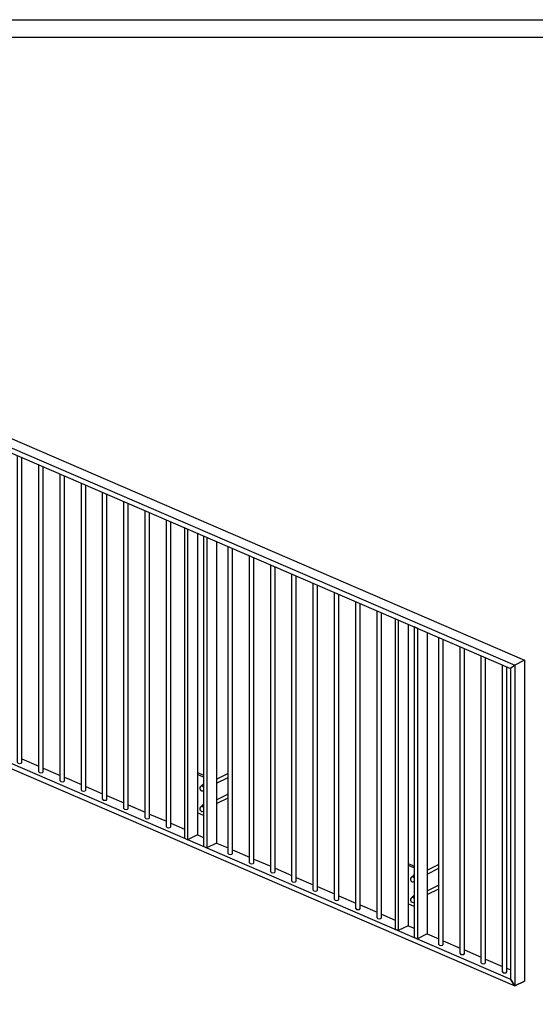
# Model space of a CAD drawing. Header units: millimetres. Extents: x -961 to -664, y 2222 to 2432.
# Tile 11 of 12: x -784 to -724, y 2314 to 2427. Entities that reach past the tile are written whole.
import ezdxf

# ---------------------------------------------------------------- set-up
doc = ezdxf.new("R2010")
doc.units = ezdxf.units.MM
doc.layers.get('0').update_dxf_attribs({"linetype": 'CONTINUOUS'})

# ---------------------------------------------------------------- blocks, each defined once
blk = doc.blocks.new('DINA4Q_00002', base_point=(-670.55, 2424.72))
blk.add_line((-953.55, 2424.72), (-670.55, 2424.72))
blk.add_lwpolyline([(-955.55, 2226.72), (-955.55, 2426.72), (-668.55, 2426.72)])
blk = doc.blocks.new('_ZBL0014_00001')
blk.add_blockref('DINA4Q_00002', (-670.55, 2424.72))
blk = doc.blocks.new('Koker 50x20x2 EN 10219-2_00166', base_point=(-848.54, 2405.1))
for p, q in [((-847.41, 2405.67), (-725.54, 2353.12)), ((-848.54, 2405.1), (-726.67, 2352.55)), ((-726.67, 2352.55), (-727.16, 2352.17)), ((-725.54, 2353.12), (-726.67, 2352.55))]:
    blk.add_line(p, q)
blk.add_lwpolyline([(-847.41, 2405.67), (-848.54, 2405.1), (-848.05, 2404.3), (-727.16, 2352.17)])
blk = doc.blocks.new('Koker 50x20x2 EN 10219-2_00165')
blk.add_blockref('Koker 50x20x2 EN 10219-2_00166', (-848.54, 2405.1))
blk = doc.blocks.new('Koker 50x20x2 EN 10219-2_00168', base_point=(-848.05, 2368.61))
for p, q in [((-848.05, 2368.61), (-727.16, 2316.49)), ((-783.36, 2341.78), (-781.42, 2340.94)), ((-780.92, 2340.72), (-778.97, 2339.88)), ((-778.47, 2339.67), (-776.52, 2338.83)), ((-776.02, 2338.61), (-774.07, 2337.77)), ((-773.57, 2337.56), (-771.63, 2336.72)), ((-771.13, 2336.5), (-769.18, 2335.66)), ((-768.68, 2335.45), (-766.73, 2334.61)), ((-766.23, 2334.39), (-764.66, 2333.72)), ((-763.16, 2333.07), (-762.46, 2332.77)), ((-760.96, 2332.12), (-759.64, 2331.55)), ((-759.14, 2331.33), (-757.19, 2330.49)), ((-756.69, 2330.28), (-754.74, 2329.44)), ((-754.24, 2329.22), (-752.3, 2328.38)), ((-751.8, 2328.17), (-749.85, 2327.33)), ((-749.35, 2327.11), (-747.4, 2326.27)), ((-746.9, 2326.06), (-744.95, 2325.22)), ((-744.45, 2325), (-742.51, 2324.16)), ((-742.01, 2323.95), (-740.44, 2323.27)), ((-738.94, 2322.62), (-738.23, 2322.32)), ((-736.74, 2321.67), (-735.41, 2321.1)), ((-734.91, 2320.89), (-732.96, 2320.05)), ((-732.46, 2319.83), (-730.52, 2318.99)), ((-730.02, 2318.78), (-728.07, 2317.94)), ((-727.57, 2317.72), (-727.16, 2317.55))]:
    blk.add_line(p, q)
for points in [[(-846.92, 2369.18), (-848.05, 2368.61), (-848.54, 2368.23), (-726.67, 2315.69)], [(-727.16, 2316.49), (-726.67, 2315.69), (-725.54, 2316.26)]]:
    blk.add_lwpolyline(points)
blk = doc.blocks.new('Koker 50x20x2 EN 10219-2_00167')
blk.add_blockref('Koker 50x20x2 EN 10219-2_00168', (-848.05, 2368.61))
blk = doc.blocks.new('Koker 50x20x2 EN 10219-2_00172', base_point=(-726.67, 2352.55))
for p, q in [((-726.67, 2352.55), (-726.67, 2315.69)), ((-725.54, 2353.12), (-725.54, 2316.26)), ((-726.67, 2315.69), (-727.16, 2316.49)), ((-725.54, 2316.26), (-726.67, 2315.69))]:
    blk.add_line(p, q)
blk.add_lwpolyline([(-725.54, 2353.12), (-726.67, 2352.55), (-727.16, 2352.17), (-727.16, 2316.49)])
blk = doc.blocks.new('Koker 50x20x2 EN 10219-2_00171')
blk.add_blockref('Koker 50x20x2 EN 10219-2_00172', (-726.67, 2352.55))
blk = doc.blocks.new('Plaatwerk D_ 10_00196', base_point=(-762.46, 2339.7))
for p, q in [((-762.46, 2339.7), (-763.16, 2340)), ((-762.46, 2335.27), (-763.16, 2335.58))]:
    blk.add_line(p, q)
blk.add_lwpolyline([(-763.16, 2340.11), (-763.06, 2340.17), (-762.46, 2339.91)])
blk = doc.blocks.new('Plaatwerk D_ 10_00195')
blk.add_blockref('Plaatwerk D_ 10_00196', (-762.46, 2339.7))
blk = doc.blocks.new('Plaatwerk D_ 15_00198', base_point=(-764.3, 2368.18))
for p, q in [((-764.3, 2368.18), (-764.3, 2332.5)), ((-763.16, 2367.69), (-763.16, 2333.07)), ((-763.16, 2333.07), (-764.3, 2332.5)), ((-764.3, 2332.5), (-764.66, 2332.66))]:
    blk.add_line(p, q)
blk.add_lwpolyline([(-764.3, 2368.18), (-764.66, 2368.34), (-764.66, 2332.66)])
blk = doc.blocks.new('Plaatwerk D_ 15_00197')
blk.add_blockref('Plaatwerk D_ 15_00198', (-764.3, 2368.18))
blk = doc.blocks.new('Plaatwerk D_ 15_00200', base_point=(-762.09, 2367.23))
for p, q in [((-762.09, 2367.23), (-762.09, 2331.55)), ((-760.96, 2366.74), (-760.96, 2332.12)), ((-762.09, 2331.55), (-762.46, 2331.71)), ((-760.96, 2332.12), (-762.09, 2331.55))]:
    blk.add_line(p, q)
blk.add_lwpolyline([(-762.09, 2367.23), (-762.46, 2367.39), (-762.46, 2331.71)])
blk = doc.blocks.new('Plaatwerk D_ 15_00199')
blk.add_blockref('Plaatwerk D_ 15_00200', (-762.09, 2367.23))
blk = doc.blocks.new('Baluster_00194')
for name in ['Plaatwerk D_ 15_00197', 'Plaatwerk D_ 15_00199', 'Plaatwerk D_ 10_00195']:
    blk.add_blockref(name, (0, 0))
blk = doc.blocks.new('Plaatwerk D_ 10_00203', base_point=(-738.23, 2329.25))
for p, q in [((-738.23, 2329.25), (-738.94, 2329.55)), ((-738.23, 2324.83), (-738.94, 2325.13))]:
    blk.add_line(p, q)
blk.add_lwpolyline([(-738.94, 2329.67), (-738.83, 2329.72), (-738.23, 2329.46)])
blk = doc.blocks.new('Plaatwerk D_ 10_00202')
blk.add_blockref('Plaatwerk D_ 10_00203', (-738.23, 2329.25))
blk = doc.blocks.new('Plaatwerk D_ 15_00205', base_point=(-740.07, 2357.73))
for p, q in [((-740.07, 2357.73), (-740.07, 2322.05)), ((-738.94, 2357.25), (-738.94, 2322.62)), ((-738.94, 2322.62), (-740.07, 2322.05)), ((-740.07, 2322.05), (-740.44, 2322.21))]:
    blk.add_line(p, q)
blk.add_lwpolyline([(-740.07, 2357.73), (-740.44, 2357.89), (-740.44, 2322.21)])
blk = doc.blocks.new('Plaatwerk D_ 15_00204')
blk.add_blockref('Plaatwerk D_ 15_00205', (-740.07, 2357.73))
blk = doc.blocks.new('Plaatwerk D_ 15_00207', base_point=(-737.87, 2356.79))
for p, q in [((-737.87, 2356.79), (-737.87, 2321.1)), ((-736.74, 2356.3), (-736.74, 2321.67)), ((-736.74, 2321.67), (-737.87, 2321.1)), ((-737.87, 2321.1), (-738.23, 2321.26))]:
    blk.add_line(p, q)
blk.add_lwpolyline([(-737.87, 2356.79), (-738.23, 2356.94), (-738.23, 2321.26)])
blk = doc.blocks.new('Plaatwerk D_ 15_00206')
blk.add_blockref('Plaatwerk D_ 15_00207', (-737.87, 2356.79))
blk = doc.blocks.new('Baluster_00201')
for name in ['Plaatwerk D_ 15_00204', 'Plaatwerk D_ 15_00206', 'Plaatwerk D_ 10_00202']:
    blk.add_blockref(name, (0, 0))
blk = doc.blocks.new('Massieve as 15_00228', base_point=(-783.36, 2341.36))
for p, q in [((-783.86, 2341.36), (-783.86, 2376.62)), ((-783.36, 2341.36), (-783.36, 2376.4))]:
    blk.add_line(p, q)
blk.add_ellipse((-783.61, 2341.36), major_axis=(0.25, 0), ratio=0.466203, start_param=3.141593, end_param=6.283185)
blk = doc.blocks.new('Massieve as 15_00227')
blk.add_blockref('Massieve as 15_00228', (-783.36, 2341.36))
blk = doc.blocks.new('Massieve as 15_00230', base_point=(-759.14, 2330.91))
for p, q in [((-759.64, 2330.91), (-759.64, 2366.17)), ((-759.14, 2330.91), (-759.14, 2365.96))]:
    blk.add_line(p, q)
blk.add_ellipse((-759.39, 2330.91), major_axis=(0.25, 0), ratio=0.466203, start_param=3.141593, end_param=6.283185)
blk = doc.blocks.new('Massieve as 15_00229')
blk.add_blockref('Massieve as 15_00230', (-759.14, 2330.91))
blk = doc.blocks.new('Massieve as 15_00234', base_point=(-780.92, 2340.3))
for p, q in [((-781.42, 2340.3), (-781.42, 2375.56)), ((-780.92, 2340.3), (-780.92, 2375.35))]:
    blk.add_line(p, q)
blk.add_ellipse((-781.17, 2340.3), major_axis=(0.25, 0), ratio=0.466203, start_param=3.141593, end_param=6.283185)
blk = doc.blocks.new('Massieve as 15_00233')
blk.add_blockref('Massieve as 15_00234', (-780.92, 2340.3))
blk = doc.blocks.new('Massieve as 15_00236', base_point=(-756.69, 2329.86))
for p, q in [((-757.19, 2329.86), (-757.19, 2365.12)), ((-756.69, 2329.86), (-756.69, 2364.9))]:
    blk.add_line(p, q)
blk.add_ellipse((-756.94, 2329.86), major_axis=(0.25, 0), ratio=0.466203, start_param=3.141593, end_param=6.283185)
blk = doc.blocks.new('Massieve as 15_00235')
blk.add_blockref('Massieve as 15_00236', (-756.69, 2329.86))
blk = doc.blocks.new('Massieve as 15_00240', base_point=(-778.47, 2339.25))
for p, q in [((-778.97, 2339.25), (-778.97, 2374.51)), ((-778.47, 2339.25), (-778.47, 2374.29))]:
    blk.add_line(p, q)
blk.add_ellipse((-778.72, 2339.25), major_axis=(0.25, 0), ratio=0.466203, start_param=3.141593, end_param=6.283185)
blk = doc.blocks.new('Massieve as 15_00239')
blk.add_blockref('Massieve as 15_00240', (-778.47, 2339.25))
blk = doc.blocks.new('Massieve as 15_00242', base_point=(-754.24, 2328.8))
for p, q in [((-754.74, 2328.8), (-754.74, 2364.06)), ((-754.24, 2328.8), (-754.24, 2363.85))]:
    blk.add_line(p, q)
blk.add_ellipse((-754.49, 2328.8), major_axis=(0.25, 0), ratio=0.466203, start_param=3.141593, end_param=6.283185)
blk = doc.blocks.new('Massieve as 15_00241')
blk.add_blockref('Massieve as 15_00242', (-754.24, 2328.8))
blk = doc.blocks.new('Massieve as 15_00246', base_point=(-776.02, 2338.19))
for p, q in [((-776.52, 2338.19), (-776.52, 2373.45)), ((-776.02, 2338.19), (-776.02, 2373.24))]:
    blk.add_line(p, q)
blk.add_ellipse((-776.27, 2338.19), major_axis=(0.25, 0), ratio=0.466203, start_param=3.141593, end_param=6.283185)
blk = doc.blocks.new('Massieve as 15_00245')
blk.add_blockref('Massieve as 15_00246', (-776.02, 2338.19))
blk = doc.blocks.new('Massieve as 15_00248', base_point=(-751.8, 2327.75))
for p, q in [((-752.3, 2327.75), (-752.3, 2363.01)), ((-751.8, 2327.75), (-751.8, 2362.79))]:
    blk.add_line(p, q)
blk.add_ellipse((-752.05, 2327.75), major_axis=(0.25, 0), ratio=0.466203, start_param=3.141593, end_param=6.283185)
blk = doc.blocks.new('Massieve as 15_00247')
blk.add_blockref('Massieve as 15_00248', (-751.8, 2327.75))
blk = doc.blocks.new('Massieve as 15_00252', base_point=(-773.57, 2337.14))
for p, q in [((-774.07, 2337.14), (-774.07, 2372.4)), ((-773.57, 2337.14), (-773.57, 2372.18))]:
    blk.add_line(p, q)
blk.add_ellipse((-773.82, 2337.14), major_axis=(0.25, 0), ratio=0.466203, start_param=3.141593, end_param=6.283185)
blk = doc.blocks.new('Massieve as 15_00251')
blk.add_blockref('Massieve as 15_00252', (-773.57, 2337.14))
blk = doc.blocks.new('Massieve as 15_00254', base_point=(-749.35, 2326.69))
for p, q in [((-749.85, 2326.69), (-749.85, 2361.95)), ((-749.35, 2326.69), (-749.35, 2361.74))]:
    blk.add_line(p, q)
blk.add_ellipse((-749.6, 2326.69), major_axis=(0.25, 0), ratio=0.466203, start_param=3.141593, end_param=6.283185)
blk = doc.blocks.new('Massieve as 15_00253')
blk.add_blockref('Massieve as 15_00254', (-749.35, 2326.69))
blk = doc.blocks.new('Massieve as 15_00258', base_point=(-771.13, 2336.08))
for p, q in [((-771.63, 2336.08), (-771.63, 2371.34)), ((-771.13, 2336.08), (-771.13, 2371.13))]:
    blk.add_line(p, q)
blk.add_ellipse((-771.38, 2336.08), major_axis=(0.25, 0), ratio=0.466203, start_param=3.141593, end_param=6.283185)
blk = doc.blocks.new('Massieve as 15_00257')
blk.add_blockref('Massieve as 15_00258', (-771.13, 2336.08))
blk = doc.blocks.new('Massieve as 15_00260', base_point=(-746.9, 2325.64))
for p, q in [((-747.4, 2325.64), (-747.4, 2360.9)), ((-746.9, 2325.64), (-746.9, 2360.68))]:
    blk.add_line(p, q)
blk.add_ellipse((-747.15, 2325.64), major_axis=(0.25, 0), ratio=0.466203, start_param=3.141593, end_param=6.283185)
blk = doc.blocks.new('Massieve as 15_00259')
blk.add_blockref('Massieve as 15_00260', (-746.9, 2325.64))
blk = doc.blocks.new('Massieve as 15_00264', base_point=(-768.68, 2335.03))
for p, q in [((-769.18, 2335.03), (-769.18, 2370.29)), ((-768.68, 2335.03), (-768.68, 2370.07))]:
    blk.add_line(p, q)
blk.add_ellipse((-768.93, 2335.03), major_axis=(0.25, 0), ratio=0.466203, start_param=3.141593, end_param=6.283185)
blk = doc.blocks.new('Massieve as 15_00263')
blk.add_blockref('Massieve as 15_00264', (-768.68, 2335.03))
blk = doc.blocks.new('Massieve as 15_00266', base_point=(-744.45, 2324.58))
for p, q in [((-744.95, 2324.58), (-744.95, 2359.84)), ((-744.45, 2324.58), (-744.45, 2359.63))]:
    blk.add_line(p, q)
blk.add_ellipse((-744.7, 2324.58), major_axis=(0.25, 0), ratio=0.466203, start_param=3.141593, end_param=6.283185)
blk = doc.blocks.new('Massieve as 15_00265')
blk.add_blockref('Massieve as 15_00266', (-744.45, 2324.58))
blk = doc.blocks.new('Massieve as 15_00270', base_point=(-766.23, 2333.97))
for p, q in [((-766.73, 2333.97), (-766.73, 2369.23)), ((-766.23, 2333.97), (-766.23, 2369.02))]:
    blk.add_line(p, q)
blk.add_ellipse((-766.48, 2333.97), major_axis=(0.25, 0), ratio=0.466203, start_param=3.141593, end_param=6.283185)
blk = doc.blocks.new('Massieve as 15_00269')
blk.add_blockref('Massieve as 15_00270', (-766.23, 2333.97))
blk = doc.blocks.new('Massieve as 15_00272', base_point=(-742.01, 2323.53))
for p, q in [((-742.51, 2323.53), (-742.51, 2358.79)), ((-742.01, 2323.53), (-742.01, 2358.57))]:
    blk.add_line(p, q)
blk.add_ellipse((-742.26, 2323.53), major_axis=(0.25, 0), ratio=0.466203, start_param=3.141593, end_param=6.283185)
blk = doc.blocks.new('Massieve as 15_00271')
blk.add_blockref('Massieve as 15_00272', (-742.01, 2323.53))
blk = doc.blocks.new('Massieve as 15_00274', base_point=(-734.91, 2320.47))
for p, q in [((-735.41, 2320.47), (-735.41, 2355.73)), ((-734.91, 2320.47), (-734.91, 2355.51))]:
    blk.add_line(p, q)
blk.add_ellipse((-735.16, 2320.47), major_axis=(0.25, 0), ratio=0.466203, start_param=3.141593, end_param=6.283185)
blk = doc.blocks.new('Massieve as 15_00273')
blk.add_blockref('Massieve as 15_00274', (-734.91, 2320.47))
blk = doc.blocks.new('Massieve as 15_00276', base_point=(-732.46, 2319.41))
for p, q in [((-732.96, 2319.41), (-732.96, 2354.67)), ((-732.46, 2319.41), (-732.46, 2354.46))]:
    blk.add_line(p, q)
blk.add_ellipse((-732.71, 2319.41), major_axis=(0.25, 0), ratio=0.466203, start_param=3.141593, end_param=6.283185)
blk = doc.blocks.new('Massieve as 15_00275')
blk.add_blockref('Massieve as 15_00276', (-732.46, 2319.41))
blk = doc.blocks.new('Massieve as 15_00278', base_point=(-730.02, 2318.35))
for p, q in [((-730.52, 2318.35), (-730.52, 2353.62)), ((-730.02, 2318.35), (-730.02, 2353.4))]:
    blk.add_line(p, q)
blk.add_ellipse((-730.27, 2318.35), major_axis=(0.25, 0), ratio=0.466203, start_param=3.141593, end_param=6.283185)
blk = doc.blocks.new('Massieve as 15_00277')
blk.add_blockref('Massieve as 15_00278', (-730.02, 2318.35))
blk = doc.blocks.new('Massieve as 15_00280', base_point=(-727.57, 2317.3))
for p, q in [((-728.07, 2317.3), (-728.07, 2352.56)), ((-727.57, 2317.3), (-727.57, 2352.34))]:
    blk.add_line(p, q)
blk.add_ellipse((-727.82, 2317.3), major_axis=(0.25, 0), ratio=0.466203, start_param=3.141593, end_param=6.283185)
blk = doc.blocks.new('Massieve as 15_00279')
blk.add_blockref('Massieve as 15_00280', (-727.57, 2317.3))
blk = doc.blocks.new('Lamellen_00208')
for name in ['Massieve as 15_00227', 'Massieve as 15_00233', 'Massieve as 15_00239', 'Massieve as 15_00245', 'Massieve as 15_00251', 'Massieve as 15_00257', 'Massieve as 15_00263', 'Massieve as 15_00269', 'Massieve as 15_00229', 'Massieve as 15_00235', 'Massieve as 15_00241', 'Massieve as 15_00247', 'Massieve as 15_00253', 'Massieve as 15_00259', 'Massieve as 15_00265', 'Massieve as 15_00271', 'Massieve as 15_00273', 'Massieve as 15_00275', 'Massieve as 15_00277', 'Massieve as 15_00279']:
    blk.add_blockref(name, (0, 0))
blk = doc.blocks.new('Videhek_00163')
for name in ['Koker 50x20x2 EN 10219-2_00165', 'Lamellen_00208', 'Koker 50x20x2 EN 10219-2_00167', 'Baluster_00194', 'Baluster_00201', 'Koker 50x20x2 EN 10219-2_00171']:
    blk.add_blockref(name, (0, 0))
blk = doc.blocks.new('00 begane grond_00050')
blk.add_blockref('Videhek_00163', (0, 0))
blk = doc.blocks.new('Duplex_00049')
blk.add_blockref('00 begane grond_00050', (0, 0))
blk = doc.blocks.new('Draadstang-M12x130_00440', base_point=(-760.96, 2339.44))
blk.add_line((-760.96, 2339), (-759.64, 2339.66))
blk.add_lwpolyline([(-760.96, 2339.44), (-759.75, 2340.06)])
blk.add_ellipse((-759.66, 2339.88), major_axis=(0.09, -0.179), ratio=0.649469, start_param=2.354866, end_param=3.141593)
blk = doc.blocks.new('Draadstang-M12x130_00439')
blk.add_blockref('Draadstang-M12x130_00440', (-760.96, 2339.44))
blk = doc.blocks.new('Sluitring (DIN 125)-M12_00442', base_point=(-762.48, 2338.9))
blk.add_line((-762.48, 2338.9), (-762.46, 2338.91))
for start_param, end_param in [(3.141593, 3.68106), (3.047429, 3.141593)]:
    blk.add_ellipse((-762.3, 2338.54), major_axis=(0.18, -0.357), ratio=0.649469, start_param=start_param, end_param=end_param)
blk = doc.blocks.new('Sluitring (DIN 125)-M12_00441')
blk.add_blockref('Sluitring (DIN 125)-M12_00442', (-762.48, 2338.9))
blk = doc.blocks.new('Hoge dopmoer (DIN 1587)-M12_00444', base_point=(-762.46, 2338.13))
for p, q in [((-762.67, 2338.7), (-762.73, 2338.66)), ((-762.7, 2338.68), (-762.65, 2338.75)), ((-762.46, 2338.85), (-762.65, 2338.75)), ((-762.53, 2338.69), (-762.46, 2338.67)), ((-762.46, 2338.13), (-762.46, 2338.13))]:
    blk.add_line(p, q)
blk.add_lwpolyline([(-762.65, 2338.75), (-762.59, 2338.72), (-762.53, 2338.69)])
blk.add_arc((-762.6, 2338.4), 0.3, 116.7504, -63.2496)
for centre, start_param, end_param in [((-762.6, 2338.4), 1.811372, 3.141593), ((-762.53, 2338.43), 2.481599, 3.141593), ((-762.53, 2338.43), 2.163397, 2.481599), ((-762.6, 2338.4), 0, 0.010233)]:
    blk.add_ellipse(centre, major_axis=(0.135, -0.268), ratio=0.649469, start_param=start_param, end_param=end_param)
blk = doc.blocks.new('Hoge dopmoer (DIN 1587)-M12_00443')
blk.add_blockref('Hoge dopmoer (DIN 1587)-M12_00444', (-762.46, 2338.13))
blk = doc.blocks.new('Montage_00438')
for name in ['Draadstang-M12x130_00439', 'Hoge dopmoer (DIN 1587)-M12_00443', 'Sluitring (DIN 125)-M12_00441']:
    blk.add_blockref(name, (0, 0))
blk = doc.blocks.new('Draadstang-M12x130_00447', base_point=(-760.96, 2337.08))
blk.add_line((-760.96, 2336.64), (-759.64, 2337.3))
blk.add_lwpolyline([(-760.96, 2337.08), (-759.75, 2337.7)])
blk.add_ellipse((-759.66, 2337.52), major_axis=(0.09, -0.179), ratio=0.649469, start_param=2.354866, end_param=3.141593)
blk = doc.blocks.new('Draadstang-M12x130_00446')
blk.add_blockref('Draadstang-M12x130_00447', (-760.96, 2337.08))
blk = doc.blocks.new('Sluitring (DIN 125)-M12_00449', base_point=(-762.48, 2336.54))
blk.add_line((-762.48, 2336.54), (-762.46, 2336.55))
for start_param, end_param in [(3.141593, 3.68106), (3.047429, 3.141593)]:
    blk.add_ellipse((-762.3, 2336.18), major_axis=(0.18, -0.357), ratio=0.649469, start_param=start_param, end_param=end_param)
blk = doc.blocks.new('Sluitring (DIN 125)-M12_00448')
blk.add_blockref('Sluitring (DIN 125)-M12_00449', (-762.48, 2336.54))
blk = doc.blocks.new('Hoge dopmoer (DIN 1587)-M12_00451', base_point=(-762.46, 2335.77))
for p, q in [((-762.67, 2336.34), (-762.73, 2336.3)), ((-762.7, 2336.32), (-762.65, 2336.39)), ((-762.46, 2336.49), (-762.65, 2336.39)), ((-762.53, 2336.34), (-762.46, 2336.31)), ((-762.46, 2335.77), (-762.46, 2335.77))]:
    blk.add_line(p, q)
blk.add_lwpolyline([(-762.65, 2336.39), (-762.59, 2336.36), (-762.53, 2336.34)])
blk.add_arc((-762.6, 2336.04), 0.3, 116.7504, -63.2496)
for centre, start_param, end_param in [((-762.6, 2336.04), 1.811372, 3.141593), ((-762.53, 2336.07), 2.481599, 3.141593), ((-762.53, 2336.07), 2.163397, 2.481599), ((-762.6, 2336.04), 0, 0.010233)]:
    blk.add_ellipse(centre, major_axis=(0.135, -0.268), ratio=0.649469, start_param=start_param, end_param=end_param)
blk = doc.blocks.new('Hoge dopmoer (DIN 1587)-M12_00450')
blk.add_blockref('Hoge dopmoer (DIN 1587)-M12_00451', (-762.46, 2335.77))
blk = doc.blocks.new('Montage_00445')
for name in ['Draadstang-M12x130_00446', 'Hoge dopmoer (DIN 1587)-M12_00450', 'Sluitring (DIN 125)-M12_00448']:
    blk.add_blockref(name, (0, 0))
blk = doc.blocks.new('Draadstang-M12x130_00454', base_point=(-736.74, 2329))
blk.add_line((-736.74, 2328.55), (-735.41, 2329.22))
blk.add_lwpolyline([(-736.74, 2329), (-735.52, 2329.61)])
blk.add_ellipse((-735.43, 2329.43), major_axis=(0.09, -0.179), ratio=0.649469, start_param=2.354866, end_param=3.141593)
blk = doc.blocks.new('Draadstang-M12x130_00453')
blk.add_blockref('Draadstang-M12x130_00454', (-736.74, 2329))
blk = doc.blocks.new('Sluitring (DIN 125)-M12_00456', base_point=(-738.26, 2328.45))
blk.add_line((-738.26, 2328.45), (-738.23, 2328.47))
for start_param, end_param in [(3.141593, 3.68106), (3.047429, 3.141593)]:
    blk.add_ellipse((-738.08, 2328.1), major_axis=(0.18, -0.357), ratio=0.649469, start_param=start_param, end_param=end_param)
blk = doc.blocks.new('Sluitring (DIN 125)-M12_00455')
blk.add_blockref('Sluitring (DIN 125)-M12_00456', (-738.26, 2328.45))
blk = doc.blocks.new('Hoge dopmoer (DIN 1587)-M12_00458', base_point=(-738.23, 2327.68))
for p, q in [((-738.47, 2328.23), (-738.42, 2328.31)), ((-738.23, 2328.4), (-738.42, 2328.31)), ((-738.44, 2328.25), (-738.51, 2328.22)), ((-738.3, 2328.25), (-738.23, 2328.22)), ((-738.23, 2327.68), (-738.24, 2327.68))]:
    blk.add_line(p, q)
blk.add_lwpolyline([(-738.42, 2328.31), (-738.36, 2328.28), (-738.3, 2328.25)])
blk.add_arc((-738.37, 2327.95), 0.3, 116.7504, -63.2496)
for centre, start_param, end_param in [((-738.37, 2327.95), 1.811372, 3.141593), ((-738.3, 2327.98), 2.481599, 3.141593), ((-738.3, 2327.98), 2.163397, 2.481599), ((-738.37, 2327.95), 0, 0.010233)]:
    blk.add_ellipse(centre, major_axis=(0.135, -0.268), ratio=0.649469, start_param=start_param, end_param=end_param)
blk = doc.blocks.new('Hoge dopmoer (DIN 1587)-M12_00457')
blk.add_blockref('Hoge dopmoer (DIN 1587)-M12_00458', (-738.23, 2327.68))
blk = doc.blocks.new('Montage_00452')
for name in ['Draadstang-M12x130_00453', 'Hoge dopmoer (DIN 1587)-M12_00457', 'Sluitring (DIN 125)-M12_00455']:
    blk.add_blockref(name, (0, 0))
blk = doc.blocks.new('Draadstang-M12x130_00461', base_point=(-736.74, 2326.64))
blk.add_line((-736.74, 2326.19), (-735.41, 2326.86))
blk.add_lwpolyline([(-736.74, 2326.64), (-735.52, 2327.25)])
blk.add_ellipse((-735.43, 2327.07), major_axis=(0.09, -0.179), ratio=0.649469, start_param=2.354866, end_param=3.141593)
blk = doc.blocks.new('Draadstang-M12x130_00460')
blk.add_blockref('Draadstang-M12x130_00461', (-736.74, 2326.64))
blk = doc.blocks.new('Sluitring (DIN 125)-M12_00463', base_point=(-738.26, 2326.1))
blk.add_line((-738.26, 2326.1), (-738.23, 2326.11))
for start_param, end_param in [(3.141593, 3.68106), (3.047429, 3.141593)]:
    blk.add_ellipse((-738.08, 2325.74), major_axis=(0.18, -0.357), ratio=0.649469, start_param=start_param, end_param=end_param)
blk = doc.blocks.new('Sluitring (DIN 125)-M12_00462')
blk.add_blockref('Sluitring (DIN 125)-M12_00463', (-738.26, 2326.1))
blk = doc.blocks.new('Hoge dopmoer (DIN 1587)-M12_00465', base_point=(-738.23, 2325.32))
for p, q in [((-738.23, 2326.04), (-738.42, 2325.95)), ((-738.44, 2325.89), (-738.51, 2325.86)), ((-738.47, 2325.88), (-738.42, 2325.95)), ((-738.3, 2325.89), (-738.23, 2325.86)), ((-738.23, 2325.32), (-738.24, 2325.32))]:
    blk.add_line(p, q)
blk.add_lwpolyline([(-738.42, 2325.95), (-738.36, 2325.92), (-738.3, 2325.89)])
blk.add_arc((-738.37, 2325.59), 0.3, 116.7504, -63.2496)
for centre, start_param, end_param in [((-738.37, 2325.59), 1.811372, 3.141593), ((-738.3, 2325.62), 2.481599, 3.141593), ((-738.3, 2325.62), 2.163397, 2.481599), ((-738.37, 2325.59), 0, 0.010233)]:
    blk.add_ellipse(centre, major_axis=(0.135, -0.268), ratio=0.649469, start_param=start_param, end_param=end_param)
blk = doc.blocks.new('Hoge dopmoer (DIN 1587)-M12_00464')
blk.add_blockref('Hoge dopmoer (DIN 1587)-M12_00465', (-738.23, 2325.32))
blk = doc.blocks.new('Montage_00459')
for name in ['Draadstang-M12x130_00460', 'Hoge dopmoer (DIN 1587)-M12_00464', 'Sluitring (DIN 125)-M12_00462']:
    blk.add_blockref(name, (0, 0))
blk = doc.blocks.new('MONTAGE-TOTAAL_00377')
for name in ['Montage_00438', 'Montage_00445', 'Montage_00452', 'Montage_00459']:
    blk.add_blockref(name, (0, 0))
blk = doc.blocks.new('Assen_00048')
for name in ['Duplex_00049', 'MONTAGE-TOTAAL_00377']:
    blk.add_blockref(name, (0, 0))
blk = doc.blocks.new('_A3D0034_00029')
blk.add_blockref('Assen_00048', (0, 0))
blk = doc.blocks.new('_ANS0034_00028')
blk.add_blockref('_A3D0034_00029', (0, 0))

msp = doc.modelspace()

# ---------------------------------------------------------------- block references
for name in ['_ZBL0014_00001', '_ANS0034_00028']:
    msp.add_blockref(name, (0, 0))

doc.saveas('drawing.dxf')
